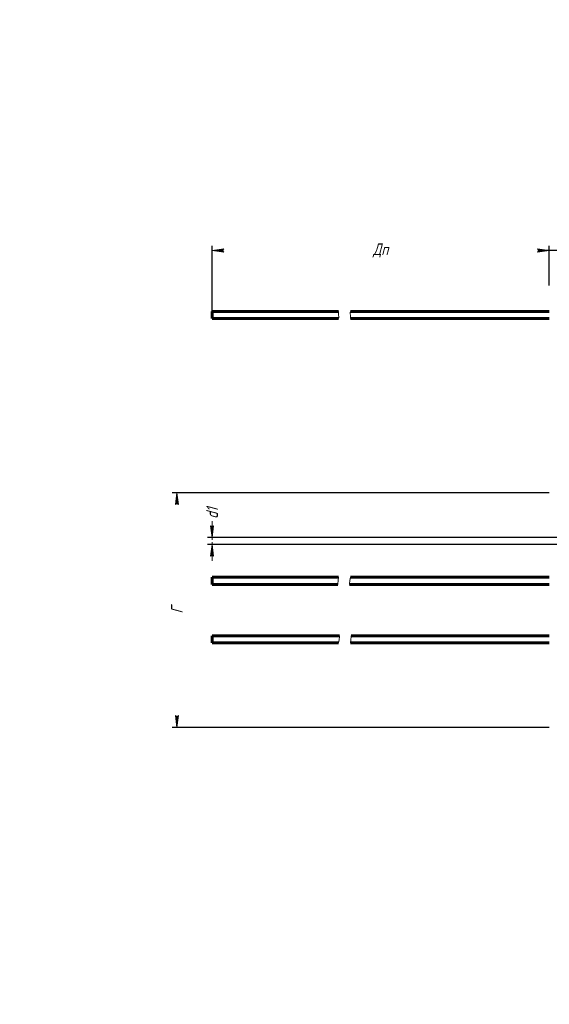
# Model space of a CAD drawing. Header units: millimetres. Extents: x 0 to 594, y 0 to 420.
# Tile 1 of 3: x 0 to 226, y 0 to 420. Entities that reach past the tile are written whole.
import ezdxf

# ---------------------------------------------------------------- set-up
doc = ezdxf.new("R2010")
doc.units = ezdxf.units.MM
for name, pattern in [('K5LT_BASIC', [0]), ('K5LT_THIN', [0]), ('K5LT_THIN_INCLUDED_TO_HATCHING', [0])]:
    doc.linetypes.add(name, pattern=pattern)
doc.layers.add('Системный слой', color=7, linetype='Continuous')
doc.styles.add('KDIMTEXTSTYLE', font='GOST_AU.SHX', dxfattribs={"width": 0.96, "oblique": 15, "height": 5})
doc.dimstyles.new('KDIMSTYLE (0.50)', dxfattribs={"dimtxt": 5, "dimasz": 1, "dimexe": 2, "dimexo": 0, "dimgap": 1, "dimtad": 1, "dimlfac": 2, "dimtxsty": 'KDIMTEXTSTYLE', "dimsah": 1, "dimcen": 0, "dimdle": 1, "dimadec": 0, "dimazin": 0, "dimtfac": 0.667, "dimtmove": 0, "dimatfit": 3, "dimfxl": 1, "dimtvp": 1, "dimtolj": 1, "dimtzin": 0, "dimarcsym": 0})

# ---------------------------------------------------------------- blocks, each defined once
blk = doc.blocks.new('U0')
at = {"layer": 'Системный слой', "color": 150, "linetype": 'K5LT_BASIC', "lineweight": 60, "true_color": 0x0080ff}
for p, q in [((82.07, 292.56), (136.04, 292.56)), ((141.04, 292.56), (225.92, 292.56))]:
    blk.add_line(p, q, dxfattribs=at)
blk = doc.blocks.new('U1')
at = {"layer": 'Системный слой', "color": 150, "linetype": 'K5LT_BASIC', "lineweight": 60, "true_color": 0x0080ff}
for p, q in [((82.07, 295.56), (136.04, 295.56)), ((141.04, 295.56), (225.92, 295.56))]:
    blk.add_line(p, q, dxfattribs=at)
blk = doc.blocks.new('KDIMARROW_01')
at = {"layer": 'Системный слой'}
blk.add_hatch(color=0, dxfattribs=at).paths.add_polyline_path([(0, 0), (-5, 0.66), (-4.5, 0), (-5, -0.66)])
at = {"layer": 'Системный слой', "color": 0, "linetype": 'K5LT_THIN', "lineweight": 18}
for p, q in [((-4.5, 0), (-5, 0.66)), ((-5, 0.66), (0, 0)), ((0, 0), (-5, -0.66)), ((-5, -0.66), (-4.5, 0)), ((0, 0), (-1, 0))]:
    blk.add_line(p, q, dxfattribs=at)
blk = doc.blocks.new('U2')
at = {"layer": 'Системный слой', "color": 7, "linetype": 'K5LT_THIN_INCLUDED_TO_HATCHING', "lineweight": 18}
for p, q in [((141, 295.26), (140.98, 294.96)), ((140.98, 294.96), (140.98, 294.66)), ((140.98, 294.66), (141, 294.36)), ((141.04, 295.56), (141, 295.26)), ((141, 294.36), (141.04, 294.06)), ((141.04, 294.06), (141.07, 293.76)), ((141.07, 292.86), (141.04, 292.56)), ((141.07, 293.76), (141.09, 293.46)), ((141.09, 293.16), (141.07, 292.86)), ((141.09, 293.46), (141.09, 293.16))]:
    blk.add_line(p, q, dxfattribs=at)
blk = doc.blocks.new('U3')
at = {"layer": 'Системный слой', "color": 7, "linetype": 'K5LT_THIN_INCLUDED_TO_HATCHING', "lineweight": 18}
for p, q in [((135.98, 294.89), (136, 295.22)), ((135.98, 294.56), (135.98, 294.89)), ((136.02, 294.22), (135.98, 294.56)), ((136, 295.22), (136.04, 295.56)), ((136.06, 293.89), (136.02, 294.22)), ((136.04, 292.56), (136.08, 292.89)), ((136.09, 293.56), (136.06, 293.89)), ((136.08, 292.89), (136.1, 293.22)), ((136.1, 293.22), (136.09, 293.56))]:
    blk.add_line(p, q, dxfattribs=at)
blk = doc.blocks.new('U4')
at = {"layer": 'Системный слой', "color": 150, "linetype": 'K5LT_BASIC', "lineweight": 60, "true_color": 0x0080ff}
for p, q in [((82.07, 154.14), (136.04, 154.14)), ((141.04, 154.14), (225.92, 154.14))]:
    blk.add_line(p, q, dxfattribs=at)
blk = doc.blocks.new('U5')
at = {"layer": 'Системный слой', "color": 150, "linetype": 'K5LT_BASIC', "lineweight": 60, "true_color": 0x0080ff}
for p, q in [((82.07, 182.14), (136.04, 182.14)), ((141.04, 182.14), (225.92, 182.14))]:
    blk.add_line(p, q, dxfattribs=at)
blk = doc.blocks.new('U6')
at = {"layer": 'Системный слой', "color": 150, "linetype": 'K5LT_BASIC', "lineweight": 60, "true_color": 0x0080ff}
for p, q in [((82.07, 179.14), (135.69, 179.14)), ((140.69, 179.14), (225.92, 179.14))]:
    blk.add_line(p, q, dxfattribs=at)
blk = doc.blocks.new('U7')
at = {"layer": 'Системный слой', "color": 150, "linetype": 'K5LT_BASIC', "lineweight": 60, "true_color": 0x0080ff}
for p, q in [((82.07, 157.14), (136.38, 157.14)), ((141.38, 157.14), (225.92, 157.14))]:
    blk.add_line(p, q, dxfattribs=at)
blk = doc.blocks.new('KDIMARROW_02')
at = {"layer": 'Системный слой'}
blk.add_hatch(color=0, dxfattribs=at).paths.add_polyline_path([(4.5, 0), (5, 0.66), (0, 0), (5, -0.66)])
at = {"layer": 'Системный слой', "color": 0, "linetype": 'K5LT_THIN', "lineweight": 18}
for p, q in [((0, 0), (-1, 0)), ((5, 0.66), (0, 0)), ((0, 0), (5, -0.66)), ((0, 0), (7, 0)), ((4.5, 0), (5, 0.66)), ((5, -0.66), (4.5, 0))]:
    blk.add_line(p, q, dxfattribs=at)
blk = doc.blocks.new('U20')
at = {"layer": 'Системный слой', "color": 7, "linetype": 'K5LT_THIN_INCLUDED_TO_HATCHING', "lineweight": 18}
for p, q in [((140.86, 180.74), (140.71, 179.34)), ((141.04, 182.14), (140.86, 180.74)), ((140.71, 179.34), (140.69, 179.14)), ((141.21, 155.54), (141.04, 154.14)), ((141.37, 156.94), (141.21, 155.54)), ((141.38, 157.14), (141.37, 156.94))]:
    blk.add_line(p, q, dxfattribs=at)
blk = doc.blocks.new('U21')
at = {"layer": 'Системный слой', "color": 7, "linetype": 'K5LT_THIN_INCLUDED_TO_HATCHING', "lineweight": 18}
for p, q in [((135.71, 179.34), (135.86, 180.74)), ((135.86, 180.74), (136.04, 182.14)), ((135.69, 179.14), (135.71, 179.34)), ((136.04, 154.14), (136.21, 155.54)), ((136.21, 155.54), (136.37, 156.94)), ((136.37, 156.94), (136.38, 157.14))]:
    blk.add_line(p, q, dxfattribs=at)

msp = doc.modelspace()

# ---------------------------------------------------------------- linework, layer by layer
at = {"layer": 'Системный слой', "color": 150, "linetype": 'K5LT_BASIC', "lineweight": 60, "true_color": 0x0080ff}
for p, q in [((82.071, 295.5564), (82.071, 292.5564)), ((82.071, 182.1402), (82.071, 179.1402)), ((82.071, 157.1402), (82.071, 154.1402))]:
    msp.add_line(p, q, dxfattribs=at)

# ---------------------------------------------------------------- block references
at = {"layer": 'Системный слой'}
for name in ['U1', 'U3', 'U2', 'U0', 'U5', 'U21', 'U20', 'U6', 'U7', 'U4']:
    msp.add_blockref(name, (0, 0), dxfattribs=at)

# ---------------------------------------------------------------- dimensions: what is measured, and where the dimension line sits
at = {"layer": 'Системный слой', "color": 7}
for p1, location, text in [((82.071, 295.5564), (153.9933, 321.5564), '\\H5.0;\\W0.965;\\Q15;\\H5.0;\\W0.965;\\Q15;\\Q15;Дп'), ((550.9156, 306.5564), (374.9156, 321.5564), '\\H5.0;\\W0.965;\\Q15;\\H5.0;\\W0.965;\\Q15;\\Q15;Ш')]:
    msp.add_linear_dim(base=(225.9156, 321.5564), p1=p1, p2=(225.9156, 306.5564), location=location, text=text, dimstyle='KDIMSTYLE (0.50)', override={"dimexo": 0, "dimblk1": 'KDIMARROW_01', "dimblk2": 'KDIMARROW_01', "dimse1": 0, "dimse2": 0, "dimclrt": 7, "dimtolj": 1}, dxfattribs=at).render()
for base, p1, p2, location, text, override in [((67.071, 218.1402), (225.9156, 118.1402), (225.9156, 218.1402), (67.071, 168.1402), '\\H5.0;\\W0.965;\\Q15;\\H5.0;\\W0.965;\\Q15;\\Q15;Г', {"dimexo": 0, "dimblk1": 'KDIMARROW_01', "dimblk2": 'KDIMARROW_01', "dimse1": 0, "dimse2": 0, "dimclrt": 7, "dimtolj": 1}), ((82.071, 199.1402), (229.9156, 196.1402), (229.9156, 199.1402), (82.071, 209.5076), '\\H5.0;\\W0.965;\\Q15;\\H5.0;\\W0.965;\\Q15;\\Q15;d1', {"dimexo": 0, "dimblk1": 'KDIMARROW_02', "dimblk2": 'KDIMARROW_02', "dimse1": 0, "dimse2": 0, "dimclrt": 7, "dimtolj": 1})]:
    msp.add_linear_dim(base=base, p1=p1, p2=p2, angle=90, location=location, text=text, dimstyle='KDIMSTYLE (0.50)', override=override, dxfattribs=at).render()

doc.saveas('drawing.dxf')
